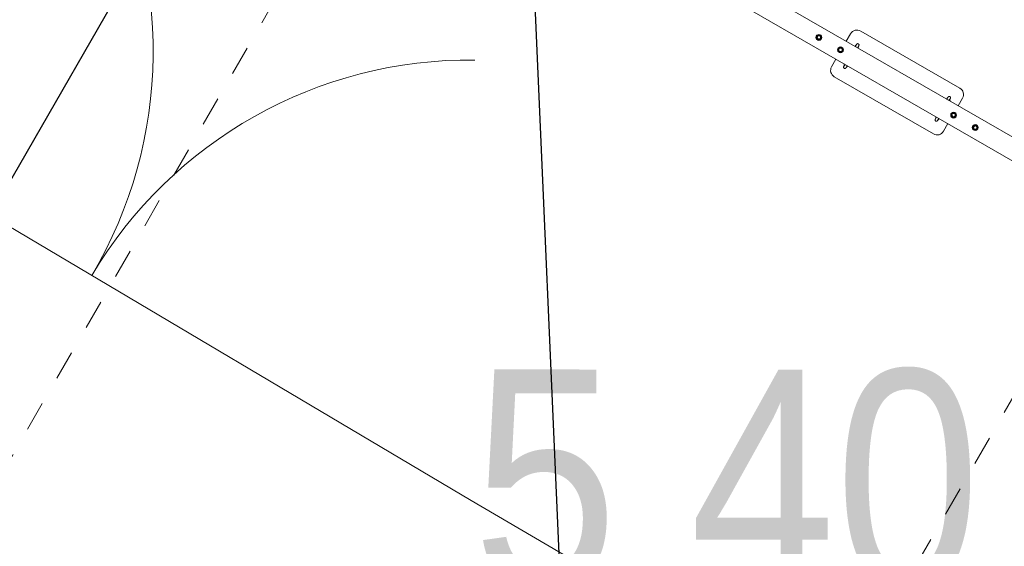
# Model space of a CAD drawing. Extents: x 5477758 to 5478338, y 5918296 to 5918502.
# Tile 72 of 138: x 5477944.98 to 5477948.34, y 5918455.66 to 5918457.45. Entities that reach past the tile are written whole.
import ezdxf

# ---------------------------------------------------------------- set-up
doc = ezdxf.new("R2010")
doc.units = 0
doc.linetypes.add('DASHED', pattern=[19.05, 12.7, -6.35])
doc.layers.get('0').update_dxf_attribs({"linetype": 'CONTINUOUS', "lineweight": 13})
doc.layers.add('!D_rzędne', color=6, linetype='CONTINUOUS')
for name, color, linetype, lineweight in [('0_PROJEKTOWANE OGRODZENIE', 7, 'CONTINUOUS', 0), ('0_PROJEKTOWANE ZABAWKI', 7, 'CONTINUOUS', 0), ('0_WSPÓŁRZĘDNE_ODNOŚNIKI', 6, 'CONTINUOUS', 15), ('pomiar', 7, 'CONTINUOUS', 18)]:
    doc.layers.add(name, color=color, linetype=linetype, lineweight=lineweight)
doc.styles.add('pktkecm$0$STANDARD', font='romans')
doc.styles.add('STYL_AUTOMATYCZNY_1', font='micross.ttf')
doc.dimstyles.new('pktkecm$0$ODNOŚNIKI', dxfattribs={"dimtxt": 17.5, "dimasz": 6, "dimexe": 7, "dimexo": 7, "dimgap": 7, "dimtad": 1, "dimtoh": 1, "dimdec": 0, "dimzin": 0, "dimdsep": 46, "dimtxsty": 'pktkecm$0$STANDARD', "dimblk": 'pktkecm$0$_Dot', "dimcen": 8, "dimdle": 7, "dimclrt": 2, "dimadec": 0, "dimazin": 0, "dimtfac": 1, "dimtdec": 0, "dimtofl": 0, "dimtmove": 0, "dimatfit": 3, "dimldrblk": 'pktkecm$0$_DotBlank', "dimfxl": 0, "dimtolj": 1, "dimtzin": 0, "dimarcsym": 0})

# ---------------------------------------------------------------- blocks, each defined once
blk = doc.blocks.new('KTOK02_500')
at = {"color": 0, "linetype": 'Continuous', "lineweight": 13}
for centre, start, end in [((-3, 0), 0, 60.01836), ((3, 0), 119.98164, 180)]:
    blk.add_arc(centre, 3, start, end, dxfattribs=at)
blk = doc.blocks.new('zw$8E5F')
at = {"lineweight": 0}
for p, q in [((210.76, -156.56), (210.76, 118.31)), ((217.76, -156.56), (217.76, 118.31)), ((210.76, 57.88), (207.76, 57.88)), ((220.76, 57.88), (217.76, 57.88)), ((205.26, 55.38), (205.26, 16.38)), ((209.46, 53.83), (209.46, 53.92)), ((210.26, 54.38), (210.26, 54.35)), ((210.26, 54.38), (210.39, 54.38)), ((218.12, 54.38), (218.26, 54.38)), ((218.26, 54.35), (218.26, 54.38)), ((219.06, 53.83), (219.06, 53.92)), ((223.26, 16.38), (223.26, 55.38)), ((210.26, 53.38), (210.26, 53.4)), ((210.39, 53.38), (210.26, 53.38)), ((218.26, 53.38), (218.12, 53.38)), ((218.26, 53.38), (218.26, 53.4)), ((209.46, 17.92), (209.46, 17.83)), ((210.26, 18.38), (210.39, 18.38)), ((210.26, 18.38), (210.26, 18.35)), ((210.26, 17.4), (210.26, 17.38)), ((210.39, 17.38), (210.26, 17.38)), ((218.12, 18.38), (218.26, 18.38)), ((218.26, 17.38), (218.12, 17.38)), ((218.26, 18.38), (218.26, 18.35)), ((218.26, 17.38), (218.26, 17.4)), ((219.06, 17.92), (219.06, 17.83)), ((207.76, 13.88), (210.76, 13.88)), ((217.76, 13.88), (220.76, 13.88))]:
    blk.add_line(p, q, dxfattribs=at)
at = {"linetype": 'DASHED', "ltscale": 0.01}
blk.add_lwpolyline([(584.26, -161.87), (-155.74, -161.87), (-155.74, -74.37), (-155.74, 36.13), (-155.74, 123.63), (584.26, 123.63), (584.26, 36.13), (584.26, -74.37)], close=True, dxfattribs=at)
at = {"lineweight": 0}
for centre, radius in [((214.26, 66.63), 1), ((214.26, 66.63), 0.8), ((214.26, 66.63), 0.58), ((214.26, 58.13), 1), ((214.26, 58.13), 0.8), ((214.26, 58.13), 0.58), ((214.26, 13.63), 1), ((214.26, 13.63), 0.8), ((214.26, 13.63), 0.58), ((214.26, 5.13), 1), ((214.26, 5.13), 0.8), ((214.26, 5.13), 0.58)]:
    blk.add_circle(centre, radius, dxfattribs=at)
for centre, radius, start, end in [((207.76, 55.38), 2.5, 90, 180), ((220.76, 55.38), 2.5, 0, 90), ((211.26, 53.88), 1, 120, 151.2305), ((217.26, 53.88), 1, 28.7695, 60), ((211.26, 53.88), 1, 208.7695, 240), ((217.26, 53.88), 1, 300, 331.2305), ((211.26, 17.88), 1, 120, 151.2305), ((211.26, 17.88), 1, 208.7695, 240), ((217.26, 17.88), 1, 28.7695, 60), ((217.26, 17.88), 1, 300, 331.2305), ((207.76, 16.38), 2.5, 180, 270), ((220.76, 16.38), 2.5, 270, 0)]:
    blk.add_arc(centre, radius, start, end, dxfattribs=at)
for centre, major_axis, start_param, end_param in [((211.26, 53.43), (-1, 0), 5.235988, 6.283185), ((217.26, 53.43), (-1, 0), 3.141593, 4.18879), ((211.26, 18.32), (1, 0), 3.141593, 4.18879), ((217.26, 18.32), (1, 0), 5.235988, 6.283185)]:
    blk.add_ellipse(centre, major_axis=major_axis, ratio=0.031189, start_param=start_param, end_param=end_param, dxfattribs=at)
for points, weights in [([(213.52, 66.93), (213.6, 67.13), (213.7, 67.36)], [1, 1.0379548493, 1]), ([(213.7, 67.36), (213.94, 67.39), (214.16, 67.42)], [1, 1.0379548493, 1]), ([(214.16, 67.42), (214.37, 67.45), (214.61, 67.48)], [1, 1.0379548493, 1]), ([(214.61, 67.48), (214.76, 67.28), (214.89, 67.11)], [1, 1.0379548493, 1]), ([(214.89, 67.11), (215.02, 66.94), (215.17, 66.74)], [1, 1.0379548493, 1]), ([(213.34, 66.51), (213.44, 66.74), (213.52, 66.93)], [1, 1.0379548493, 1]), ([(213.62, 66.14), (213.49, 66.31), (213.34, 66.51)], [1, 1.0379548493, 1]), ([(213.9, 65.77), (213.75, 65.97), (213.62, 66.14)], [1, 1.0379548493, 1]), ([(214.36, 65.83), (214.15, 65.8), (213.9, 65.77)], [1, 1.0379548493, 1]), ([(214.82, 65.89), (214.57, 65.86), (214.36, 65.83)], [1, 1.0379548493, 1]), ([(215, 66.32), (214.91, 66.12), (214.82, 65.89)], [1, 1.0379548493, 1]), ([(215.17, 66.74), (215.08, 66.51), (215, 66.32)], [1, 1.0379548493, 1]), ([(213.34, 58.01), (213.44, 58.24), (213.52, 58.43)], [1, 1.0379548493, 1]), ([(213.62, 57.64), (213.49, 57.81), (213.34, 58.01)], [1, 1.0379548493, 1]), ([(213.52, 58.43), (213.6, 58.63), (213.7, 58.86)], [1, 1.0379548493, 1]), ([(213.9, 57.27), (213.75, 57.47), (213.62, 57.64)], [1, 1.0379548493, 1]), ([(213.7, 58.86), (213.94, 58.89), (214.16, 58.92)], [1, 1.0379548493, 1]), ([(214.36, 57.33), (214.15, 57.3), (213.9, 57.27)], [1, 1.0379548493, 1]), ([(214.16, 58.92), (214.37, 58.95), (214.61, 58.98)], [1, 1.0379548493, 1]), ([(214.82, 57.39), (214.57, 57.36), (214.36, 57.33)], [1, 1.0379548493, 1]), ([(214.61, 58.98), (214.76, 58.78), (214.89, 58.61)], [1, 1.0379548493, 1]), ([(215, 57.82), (214.91, 57.62), (214.82, 57.39)], [1, 1.0379548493, 1]), ([(214.89, 58.61), (215.02, 58.44), (215.17, 58.24)], [1, 1.0379548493, 1]), ([(215.17, 58.24), (215.08, 58.01), (215, 57.82)], [1, 1.0379548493, 1]), ([(210.52, 54.36), (210.46, 54.36), (210.38, 54.36)], [1.08893628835, 1.04643365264, 1]), ([(218.13, 54.36), (218.06, 54.36), (217.99, 54.36)], [1, 1.04643365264, 1.08893628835]), ([(210.38, 53.39), (210.6, 53.4), (210.76, 53.4)], [1, 1.1531653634, 1.26355864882]), ([(217.76, 53.4), (217.91, 53.4), (218.13, 53.39)], [1.26355864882, 1.1531653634, 1]), ([(210.76, 18.36), (210.6, 18.36), (210.38, 18.36)], [1.26355864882, 1.1531653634, 1]), ([(210.38, 17.39), (210.46, 17.39), (210.52, 17.4)], [1, 1.04643365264, 1.08893628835]), ([(218.13, 18.36), (217.91, 18.36), (217.76, 18.36)], [1, 1.1531653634, 1.26355864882]), ([(217.99, 17.4), (218.06, 17.39), (218.13, 17.39)], [1.08893628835, 1.04643365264, 1]), ([(213.34, 13.51), (213.44, 13.74), (213.52, 13.93)], [1, 1.0379548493, 1]), ([(213.62, 13.14), (213.49, 13.31), (213.34, 13.51)], [1, 1.0379548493, 1]), ([(213.52, 13.93), (213.6, 14.13), (213.7, 14.36)], [1, 1.0379548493, 1]), ([(213.7, 14.36), (213.94, 14.39), (214.16, 14.42)], [1, 1.0379548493, 1]), ([(214.16, 14.42), (214.37, 14.45), (214.61, 14.48)], [1, 1.0379548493, 1]), ([(214.61, 14.48), (214.76, 14.28), (214.89, 14.11)], [1, 1.0379548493, 1]), ([(214.89, 14.11), (215.02, 13.94), (215.17, 13.74)], [1, 1.0379548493, 1]), ([(215.17, 13.74), (215.08, 13.51), (215, 13.32)], [1, 1.0379548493, 1]), ([(213.9, 12.77), (213.75, 12.97), (213.62, 13.14)], [1, 1.0379548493, 1]), ([(214.36, 12.83), (214.15, 12.8), (213.9, 12.77)], [1, 1.0379548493, 1]), ([(214.82, 12.89), (214.57, 12.86), (214.36, 12.83)], [1, 1.0379548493, 1]), ([(215, 13.32), (214.91, 13.12), (214.82, 12.89)], [1, 1.0379548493, 1]), ([(213.34, 5.01), (213.44, 5.24), (213.52, 5.43)], [1, 1.0379548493, 1]), ([(213.62, 4.64), (213.49, 4.81), (213.34, 5.01)], [1, 1.0379548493, 1]), ([(213.52, 5.43), (213.6, 5.63), (213.7, 5.86)], [1, 1.0379548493, 1]), ([(213.9, 4.27), (213.75, 4.47), (213.62, 4.64)], [1, 1.0379548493, 1]), ([(213.7, 5.86), (213.94, 5.89), (214.16, 5.92)], [1, 1.0379548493, 1]), ([(214.36, 4.33), (214.15, 4.3), (213.9, 4.27)], [1, 1.0379548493, 1]), ([(214.16, 5.92), (214.37, 5.95), (214.61, 5.98)], [1, 1.0379548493, 1]), ([(214.82, 4.39), (214.57, 4.36), (214.36, 4.33)], [1, 1.0379548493, 1]), ([(214.61, 5.98), (214.76, 5.78), (214.89, 5.61)], [1, 1.0379548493, 1]), ([(215, 4.82), (214.91, 4.62), (214.82, 4.39)], [1, 1.0379548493, 1]), ([(214.89, 5.61), (215.02, 5.44), (215.17, 5.24)], [1, 1.0379548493, 1]), ([(215.17, 5.24), (215.08, 5.01), (215, 4.82)], [1, 1.0379548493, 1])]:
    blk.add_rational_spline(points, weights, degree=2, dxfattribs=at)
for points, knots in [([(210.26, 54.35), (210.2, 54.35), (210.16, 54.35), (210.06, 54.34), (210.02, 54.34), (209.95, 54.34), (209.92, 54.33), (209.86, 54.33), (209.84, 54.33), (209.78, 54.32), (209.77, 54.31), (209.72, 54.3), (209.7, 54.29), (209.64, 54.26), (209.61, 54.24), (209.54, 54.17), (209.51, 54.12), (209.47, 54.02), (209.46, 53.97), (209.46, 53.92), (209.46, 53.92), (209.46, 53.92)], [-2.3585756, -2.3585756, -2.3585756, -2.3585756, -2.2010197, -2.2010197, -2.0434639, -2.0434639, -1.885908, -1.885908, -1.7283522, -1.7283522, -1.6667975, -1.6667975, -1.6276714, -1.6276714, -1.6006443, -1.6006443, -1.5824136, -1.5824136, -1.57101, -1.57101, -1.5707963, -1.5707963, -1.5707963, -1.5707963]), ([(209.46, 53.83), (209.46, 53.79), (209.47, 53.75), (209.49, 53.67), (209.51, 53.63), (209.55, 53.57), (209.57, 53.55), (209.62, 53.5), (209.65, 53.49), (209.69, 53.47), (209.71, 53.46), (209.74, 53.45), (209.75, 53.44), (209.78, 53.44), (209.8, 53.43), (209.84, 53.42), (209.87, 53.42), (209.93, 53.42), (209.96, 53.41), (210.03, 53.41), (210.08, 53.41), (210.16, 53.4), (210.21, 53.4), (210.26, 53.4)], [1.5707963, 1.5707963, 1.5707963, 1.5707963, 1.5808358, 1.5808358, 1.5918964, 1.5918964, 1.6063089, 1.6063089, 1.627105, 1.627105, 1.6540314, 1.6540314, 1.6872552, 1.6872552, 1.7419802, 1.7419802, 1.8995361, 1.8995361, 2.0570919, 2.0570919, 2.2146478, 2.2146478, 2.3585756, 2.3585756, 2.3585756, 2.3585756]), ([(210.76, 54.28), (210.74, 54.28), (210.72, 54.28), (210.57, 54.28), (210.45, 54.28), (210.23, 54.29), (210.14, 54.29), (210.01, 54.3), (209.96, 54.3), (209.95, 54.31), (209.95, 54.31), (209.95, 54.31)], [0.3688991, 0.3688991, 0.3688991, 0.3688991, 0.4095331, 0.4095331, 0.7251664, 0.7251664, 1.0355366, 1.0355366, 1.3216902, 1.3216902, 1.3642689, 1.3642689, 1.3642689, 1.3642689]), ([(218.57, 54.31), (218.57, 54.31), (218.57, 54.31), (218.55, 54.3), (218.52, 54.3), (218.44, 54.3), (218.37, 54.29), (218.2, 54.29), (218.09, 54.28), (217.9, 54.28), (217.83, 54.28), (217.76, 54.28)], [-1.3642689, -1.3642689, -1.3642689, -1.3642689, -1.2899383, -1.2899383, -1.1129419, -1.1129419, -0.8437197, -0.8437197, -0.5383259, -0.5383259, -0.3689056, -0.3689056, -0.3689056, -0.3689056]), ([(219.06, 53.92), (219.06, 53.96), (219.05, 54.01), (219.03, 54.08), (219.01, 54.12), (218.97, 54.18), (218.94, 54.2), (218.89, 54.25), (218.87, 54.26), (218.83, 54.29), (218.81, 54.29), (218.78, 54.3), (218.76, 54.31), (218.73, 54.32), (218.72, 54.32), (218.67, 54.33), (218.65, 54.33), (218.59, 54.33), (218.56, 54.34), (218.48, 54.34), (218.44, 54.34), (218.35, 54.35), (218.31, 54.35), (218.26, 54.35)], [1.5707963, 1.5707963, 1.5707963, 1.5707963, 1.5808358, 1.5808358, 1.5918964, 1.5918964, 1.6063089, 1.6063089, 1.627105, 1.627105, 1.6540314, 1.6540314, 1.6872552, 1.6872552, 1.7419802, 1.7419802, 1.8995361, 1.8995361, 2.0570919, 2.0570919, 2.2146478, 2.2146478, 2.3585756, 2.3585756, 2.3585756, 2.3585756]), ([(218.26, 53.4), (218.31, 53.4), (218.36, 53.4), (218.45, 53.41), (218.49, 53.41), (218.57, 53.42), (218.6, 53.42), (218.66, 53.42), (218.68, 53.43), (218.73, 53.44), (218.75, 53.44), (218.79, 53.45), (218.81, 53.46), (218.87, 53.49), (218.9, 53.51), (218.97, 53.58), (219.01, 53.63), (219.05, 53.73), (219.06, 53.78), (219.06, 53.83), (219.06, 53.83), (219.06, 53.83)], [-2.3585756, -2.3585756, -2.3585756, -2.3585756, -2.2010197, -2.2010197, -2.0434639, -2.0434639, -1.885908, -1.885908, -1.7283522, -1.7283522, -1.6667975, -1.6667975, -1.6276714, -1.6276714, -1.6006443, -1.6006443, -1.5824136, -1.5824136, -1.57101, -1.57101, -1.5707963, -1.5707963, -1.5707963, -1.5707963]), ([(210.26, 18.35), (210.2, 18.35), (210.16, 18.35), (210.06, 18.34), (210.02, 18.34), (209.95, 18.34), (209.92, 18.33), (209.86, 18.33), (209.84, 18.33), (209.78, 18.32), (209.77, 18.31), (209.72, 18.3), (209.7, 18.29), (209.64, 18.26), (209.61, 18.24), (209.54, 18.17), (209.51, 18.12), (209.47, 18.02), (209.46, 17.97), (209.46, 17.92), (209.46, 17.92), (209.46, 17.92)], [-2.3585756, -2.3585756, -2.3585756, -2.3585756, -2.2010197, -2.2010197, -2.0434639, -2.0434639, -1.885908, -1.885908, -1.7283522, -1.7283522, -1.6667975, -1.6667975, -1.6276714, -1.6276714, -1.6006443, -1.6006443, -1.5824136, -1.5824136, -1.57101, -1.57101, -1.5707963, -1.5707963, -1.5707963, -1.5707963]), ([(209.46, 17.83), (209.46, 17.79), (209.47, 17.75), (209.49, 17.67), (209.51, 17.63), (209.55, 17.57), (209.57, 17.55), (209.62, 17.5), (209.65, 17.49), (209.69, 17.47), (209.71, 17.46), (209.74, 17.45), (209.75, 17.44), (209.78, 17.44), (209.8, 17.43), (209.84, 17.42), (209.87, 17.42), (209.93, 17.42), (209.96, 17.41), (210.03, 17.41), (210.08, 17.41), (210.16, 17.4), (210.21, 17.4), (210.26, 17.4)], [1.5707963, 1.5707963, 1.5707963, 1.5707963, 1.5808358, 1.5808358, 1.5918964, 1.5918964, 1.6063089, 1.6063089, 1.627105, 1.627105, 1.6540314, 1.6540314, 1.6872552, 1.6872552, 1.7419802, 1.7419802, 1.8995361, 1.8995361, 2.0570919, 2.0570919, 2.2146478, 2.2146478, 2.3585756, 2.3585756, 2.3585756, 2.3585756]), ([(209.95, 17.45), (209.95, 17.45), (209.95, 17.45), (209.97, 17.45), (209.99, 17.45), (210.08, 17.46), (210.15, 17.46), (210.32, 17.46), (210.43, 17.47), (210.61, 17.47), (210.69, 17.47), (210.76, 17.47)], [-1.3642689, -1.3642689, -1.3642689, -1.3642689, -1.2899383, -1.2899383, -1.1129419, -1.1129419, -0.8437197, -0.8437197, -0.5383259, -0.5383259, -0.3689056, -0.3689056, -0.3689056, -0.3689056]), ([(217.76, 17.47), (217.78, 17.47), (217.79, 17.47), (217.94, 17.47), (218.07, 17.47), (218.28, 17.46), (218.37, 17.46), (218.5, 17.45), (218.55, 17.45), (218.57, 17.45), (218.57, 17.45), (218.57, 17.45)], [0.3688991, 0.3688991, 0.3688991, 0.3688991, 0.4095331, 0.4095331, 0.7251664, 0.7251664, 1.0355366, 1.0355366, 1.3216902, 1.3216902, 1.3642689, 1.3642689, 1.3642689, 1.3642689]), ([(219.06, 17.92), (219.06, 17.96), (219.05, 18.01), (219.03, 18.08), (219.01, 18.12), (218.97, 18.18), (218.94, 18.2), (218.89, 18.25), (218.87, 18.26), (218.83, 18.29), (218.81, 18.29), (218.78, 18.3), (218.76, 18.31), (218.73, 18.32), (218.72, 18.32), (218.67, 18.33), (218.65, 18.33), (218.59, 18.33), (218.56, 18.34), (218.48, 18.34), (218.44, 18.34), (218.35, 18.35), (218.31, 18.35), (218.26, 18.35)], [1.5707963, 1.5707963, 1.5707963, 1.5707963, 1.5808358, 1.5808358, 1.5918964, 1.5918964, 1.6063089, 1.6063089, 1.627105, 1.627105, 1.6540314, 1.6540314, 1.6872552, 1.6872552, 1.7419802, 1.7419802, 1.8995361, 1.8995361, 2.0570919, 2.0570919, 2.2146478, 2.2146478, 2.3585756, 2.3585756, 2.3585756, 2.3585756]), ([(218.26, 17.4), (218.31, 17.4), (218.36, 17.4), (218.45, 17.41), (218.49, 17.41), (218.57, 17.42), (218.6, 17.42), (218.66, 17.42), (218.68, 17.43), (218.73, 17.44), (218.75, 17.44), (218.79, 17.45), (218.81, 17.46), (218.87, 17.49), (218.9, 17.51), (218.97, 17.58), (219.01, 17.63), (219.05, 17.73), (219.06, 17.78), (219.06, 17.83), (219.06, 17.83), (219.06, 17.83)], [-2.3585756, -2.3585756, -2.3585756, -2.3585756, -2.2010197, -2.2010197, -2.0434639, -2.0434639, -1.885908, -1.885908, -1.7283522, -1.7283522, -1.6667975, -1.6667975, -1.6276714, -1.6276714, -1.6006443, -1.6006443, -1.5824136, -1.5824136, -1.57101, -1.57101, -1.5707963, -1.5707963, -1.5707963, -1.5707963])]:
    blk.add_open_spline(points, degree=3, knots=knots, dxfattribs=at)
for points in [[(210.76, 54.33), (210.68, 54.34), (210.6, 54.36), (210.52, 54.36)], [(217.99, 54.36), (217.91, 54.36), (217.83, 54.34), (217.76, 54.33)], [(210.52, 17.4), (210.6, 17.4), (210.68, 17.41), (210.76, 17.42)], [(217.76, 17.42), (217.83, 17.41), (217.91, 17.4), (217.99, 17.4)]]:
    blk.add_open_spline(points, degree=3, dxfattribs=at)
blk = doc.blocks.new('pktkecm$0$_Dot')
at = {"color": 0, "linetype": 'ByBlock', "lineweight": -2}
blk.add_line((-0.5, 0), (-1, 0), dxfattribs=at)
at = {"color": 0, "linetype": 'ByBlock', "const_width": 0.5}
blk.add_lwpolyline([(-0.25, 0, 1), (0.25, 0, 1)], format="xyb", close=True, dxfattribs=at)
blk = doc.blocks.new('pktkecm$0$_DotBlank')
at = {"color": 0, "linetype": 'ByBlock', "lineweight": -2}
blk.add_line((-0.5, 0), (-1, 0), dxfattribs=at)
blk.add_circle((0, 0), 0.5, dxfattribs=at)

msp = doc.modelspace()

# ---------------------------------------------------------------- linework, layer by layer
at = {"layer": '0_PROJEKTOWANE OGRODZENIE', "lineweight": 30}
msp.add_lwpolyline([(5477942.9595, 5918453.4551), (5477950.6916, 5918466.8889), (5477956.8688, 5918463.3368), (5477947.851, 5918447.7585), (5477943.4347, 5918450.298), (5477943.2993, 5918450.3759), (5477942.9595, 5918453.4552)], dxfattribs=at)
at = {"layer": 'pomiar', "linetype": 'CONTINUOUS', "lineweight": 13}
msp.add_line((5477943.928, 5918457.35), (5477946.519, 5918455.814), dxfattribs=at)
at = {"layer": 'pomiar', "linetype": 'Continuous', "lineweight": 18, "flags": 128}
msp.add_lwpolyline([(5477946.519, 5918455.814), (5477954.984, 5918450.859), (5477958.74, 5918457.26)], dxfattribs=at)

# ---------------------------------------------------------------- block references
at = {"layer": '0_PROJEKTOWANE ZABAWKI', "xscale": 0.01001751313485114, "yscale": 0.01001751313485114, "zscale": 0.01001751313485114, "rotation": 240.0424280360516}
msp.add_blockref('zw$8E5F', (5477948.7328, 5918459.2794), dxfattribs=at)
at = {"layer": 'pomiar', "linetype": 'Continuous', "xscale": 0.5, "yscale": 0.5, "zscale": 0.5, "rotation": 329.34}
msp.add_blockref('KTOK02_500', (5477945.2235, 5918456.582), dxfattribs=at)

# ---------------------------------------------------------------- texts
at = {"layer": '!D_rzędne', "linetype": 'Continuous', "lineweight": 13, "style": 'STYL_AUTOMATYCZNY_1', "width": 0.85}
msp.add_text('5,40', height=0.75, rotation=359.9511, dxfattribs=at).set_placement((5477946.5232, 5918455.5113))

# ---------------------------------------------------------------- leaders
at = {"layer": '0_WSPÓŁRZĘDNE_ODNOŚNIKI', "lineweight": -3}
for points in [[(5477948.94, 5918468.0809), (5477949.5814, 5918453.5436)], [(5477946.3879, 5918465.3789), (5477947.0293, 5918450.8416)]]:
    msp.add_leader(points, dimstyle='pktkecm$0$ODNOŚNIKI', override={"dimasz": 2.8}, dxfattribs=at)

doc.saveas('drawing.dxf')
